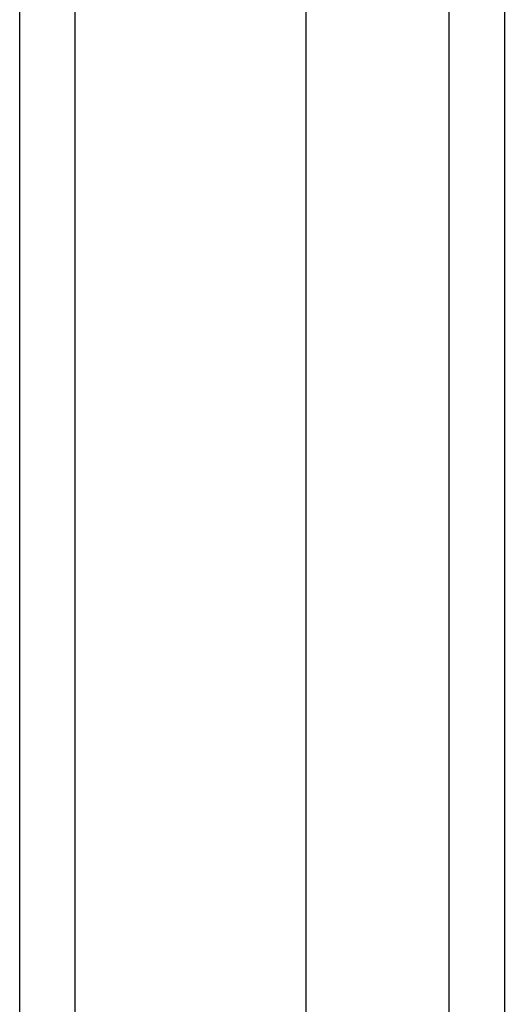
# Model space of a CAD drawing. Header units: inches. Extents: x 25 to 246, y 20 to 159.
# Tile 38 of 113: x 120.092 to 120.958, y 117.499 to 119.258. Entities that reach past the tile are written whole.
import ezdxf

# ---------------------------------------------------------------- set-up
doc = ezdxf.new("R2010")
doc.units = ezdxf.units.IN
doc.header["$MEASUREMENT"] = 0
doc.layers.add('Visible Edges(ANSI)', color=7, linetype='Continuous', lineweight=25)
doc.layers.add('Visible Tangent Edges(ANSI)', color=7, linetype='Continuous', lineweight=25)

msp = doc.modelspace()

# ---------------------------------------------------------------- linework, layer by layer
at = {"layer": 'Visible Edges(ANSI)'}
for p, q in [((120.0916, 121.2472), (120.0916, 61.4452)), ((120.6034, 62.0549), (120.6034, 120.6375)), ((120.9578, 120.4491), (120.9578, 62.2433))]:
    msp.add_line(p, q, dxfattribs=at)
at = {"layer": 'Visible Tangent Edges(ANSI)'}
for p, q in [((120.1906, 61.4452), (120.1906, 121.2472)), ((120.8588, 120.5791), (120.8588, 62.1133))]:
    msp.add_line(p, q, dxfattribs=at)

doc.saveas('drawing.dxf')
